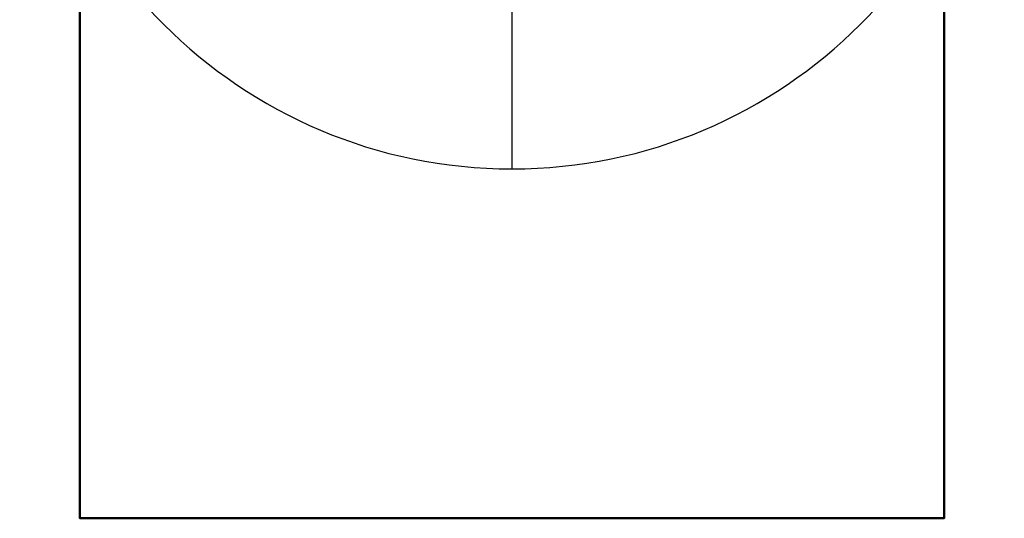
# Model space of a CAD drawing. Header units: millimetres. Extents: x -696 to 695, y -1041 to 611.
# Tile 1 of 183: x -610 to 610, y -1041 to -424. Entities that reach past the tile are written whole.
import ezdxf

# ---------------------------------------------------------------- set-up
doc = ezdxf.new("R2010")
doc.units = ezdxf.units.MM
doc.layers.add('A-GENM', color=13, linetype='Continuous', lineweight=40)

# ---------------------------------------------------------------- blocks, each defined once
blk = doc.blocks.new('Maintenance r21 - Maintenance r21-748144-Vue 1')
at = {"layer": 'A-GENM', "transparency": 33554471}
mesh = blk.add_polyface(dxfattribs=at)
corners = [(535, 431.4, 754), (-535, 431.4, 754), (-535, -431.4, 754), (535, -431.4, 754)]
mesh.append_faces([[corners[k] for k in face] for face in [(3, 0, 1, 2)]])
mesh = blk.add_polyface(dxfattribs=at)
corners = [(535, 431.4), (535, -431.4), (-535, -431.4), (-535, 431.4)]
mesh.append_faces([[corners[k] for k in face] for face in [(2, 3, 0, 1)]])
mesh = blk.add_polyface(dxfattribs=at)
corners = [(-535, 431.4, 754), (535, 431.4, 754), (535, 431.4), (-535, 431.4)]
mesh.append_faces([[corners[k] for k in face] for face in [(0, 1, 2, 3)]])
mesh = blk.add_polyface(dxfattribs=at)
corners = [(-535, -431.4, 754), (-535, 431.4, 754), (-535, 431.4), (-535, -431.4)]
mesh.append_faces([[corners[k] for k in face] for face in [(3, 0, 1, 2)]])
mesh = blk.add_polyface(dxfattribs=at)
corners = [(535, 431.4, 754), (535, -431.4, 754), (535, -431.4), (535, 431.4)]
mesh.append_faces([[corners[k] for k in face] for face in [(3, 0, 1, 2)]])
mesh = blk.add_polyface(dxfattribs=at)
corners = [(535, -431.4, 754), (-535, -431.4, 754), (-535, -431.4), (535, -431.4)]
mesh.append_faces([[corners[k] for k in face] for face in [(0, 1, 2, 3)]])

msp = doc.modelspace()

# ---------------------------------------------------------------- linework, layer by layer
at = {"color": 94, "lineweight": 30}
msp.add_line((0, 610.6, 128.4), (0, -608.6, 128.4), dxfattribs=at)
at = {"color": 94, "lineweight": 30, "extrusion": (0, 0, -1)}
msp.add_circle((0, 1, -128.4), 609.6, dxfattribs=at)

# ---------------------------------------------------------------- block references
at = {"layer": 'A-GENM', "transparency": 33554471, "extrusion": (0, -1, 0), "rotation": 180}
msp.add_blockref('Maintenance r21 - Maintenance r21-748144-Vue 1', (0, 431.4, 287), dxfattribs=at)

doc.saveas('drawing.dxf')
